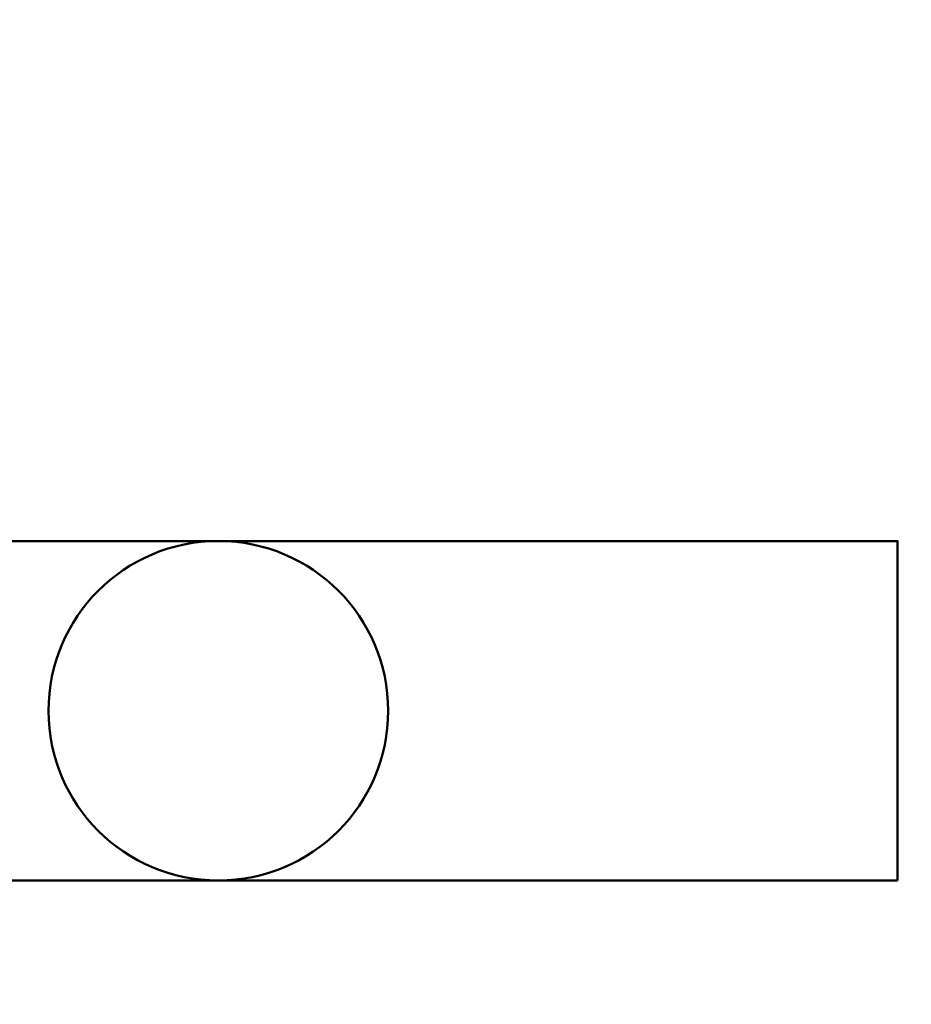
# Model space of a CAD drawing. Header units: inches. Extents: x -23443 to 3183, y 0 to 3005.
# Tile 181 of 204: x 1308 to 1339, y 1117 to 1152. Entities that reach past the tile are written whole.
import ezdxf
from ezdxf import colors
from ezdxf.entities.mleader import LeaderData, LeaderLine
from ezdxf.math import Vec2, Vec3

# ---------------------------------------------------------------- set-up
doc = ezdxf.new("R2010")
doc.units = ezdxf.units.IN
doc.header["$MEASUREMENT"] = 0
doc.layers.add('E-ANNO-TEXT', color=2, linetype='Continuous', lineweight=25)
doc.layers.add('E-LITE-CLNG', color=4, linetype='Continuous', lineweight=50)
doc.styles.add('Annotative', font='romans.shx', dxfattribs={"width": 0.8})

# ---------------------------------------------------------------- blocks, each defined once
blk = doc.blocks.new('1X4CFL')
blk.add_lwpolyline([(-24, 6), (24, 6), (24, -6), (-24, -6)], close=True)
blk.add_circle((0, 0), 6)

msp = doc.modelspace()

# ---------------------------------------------------------------- block references
at = {"layer": 'E-LITE-CLNG', "lineweight": -3, "rotation": 180}
msp.add_blockref('1X4CFL', (1314.959, 1127.077, 144), dxfattribs=at)

# ---------------------------------------------------------------- leaders
at = {"layer": 'E-ANNO-TEXT', "lineweight": -3}
ml = msp.add_multileader_mtext('Standard', dxfattribs=at)
ml.set_content('A', color=256, style='Annotative')
ml.set_leader_properties(color=1, lineweight=-1)
ml.build(insert=Vec2(0, 0))
ml.multileader.update_dxf_attribs({"text_right_attachment_type": 3, "dogleg_length": 0.36, "arrow_head_size": 12, "scale": 128})
ctx = ml.context
ctx.base_point, ctx.scale, ctx.char_height, ctx.arrow_head_size, ctx.landing_gap_size, ctx.plane_origin = Vec3(1526.129, 1143.503, 144), 128, 16, 12, 6, Vec3(1625.791, 1098.208, 144)
ctx.right_attachment = 3
notes = []
notes.append((ctx, [(0, (0, 0, 0), (0, 0), (1, 0), 1, [])]))
ctx.mtext.insert, ctx.mtext.flow_direction = Vec3(1532.129, 1151.503, 144), 5
ml = msp.add_multileader_mtext('Standard', dxfattribs=at)
ml.set_content('A', color=256, style='Annotative')
ml.set_leader_properties(color=1, lineweight=-1)
ml.build(insert=Vec2(0, 0))
ml.multileader.update_dxf_attribs({"text_right_attachment_type": 3, "dogleg_length": 0.36, "arrow_head_size": 12, "scale": 128})
ctx = ml.context
ctx.base_point, ctx.scale, ctx.char_height, ctx.arrow_head_size, ctx.landing_gap_size, ctx.plane_origin = Vec3(1766.129, 1143.503, 144), 128, 16, 12, 6, Vec3(1865.791, 1098.208, 144)
ctx.right_attachment = 3
notes.append((ctx, [(0, (0, 0, 0), (0, 0), (1, 0), 1, [])]))
ctx.mtext.insert, ctx.mtext.flow_direction = Vec3(1772.129, 1151.503, 144), 5
ml = msp.add_multileader_mtext('Standard', dxfattribs=at)
ml.set_content('A', color=256, style='Annotative')
ml.set_leader_properties(color=1, lineweight=-1)
ml.build(insert=Vec2(0, 0))
ml.multileader.update_dxf_attribs({"text_right_attachment_type": 3, "dogleg_length": 0.36, "arrow_head_size": 12, "scale": 128})
ctx = ml.context
ctx.base_point, ctx.scale, ctx.char_height, ctx.arrow_head_size, ctx.landing_gap_size, ctx.plane_origin = Vec3(2006.129, 1143.503, 144), 128, 16, 12, 6, Vec3(2105.791, 1098.208, 144)
ctx.right_attachment = 3
notes.append((ctx, [(0, (0, 0, 0), (0, 0), (1, 0), 1, [])]))
ctx.mtext.insert, ctx.mtext.flow_direction = Vec3(2012.129, 1151.503, 144), 5
for ctx, leaders in notes:
    for number, flags, end, landing, length, lines in leaders:
        leader = LeaderData()
        leader.index, (leader.has_last_leader_line, leader.has_dogleg_vector, leader.attachment_direction) = number, flags
        leader.last_leader_point, leader.dogleg_vector, leader.dogleg_length = Vec3(end), Vec3(landing), length
        for number, points, colour, breaks in lines:
            line = LeaderLine()
            line.index, line.vertices, line.color, line.breaks = number, Vec3.list(points), colors.encode_raw_color(colour), breaks
            leader.lines.append(line)
        ctx.leaders.append(leader)

doc.saveas('drawing.dxf')
